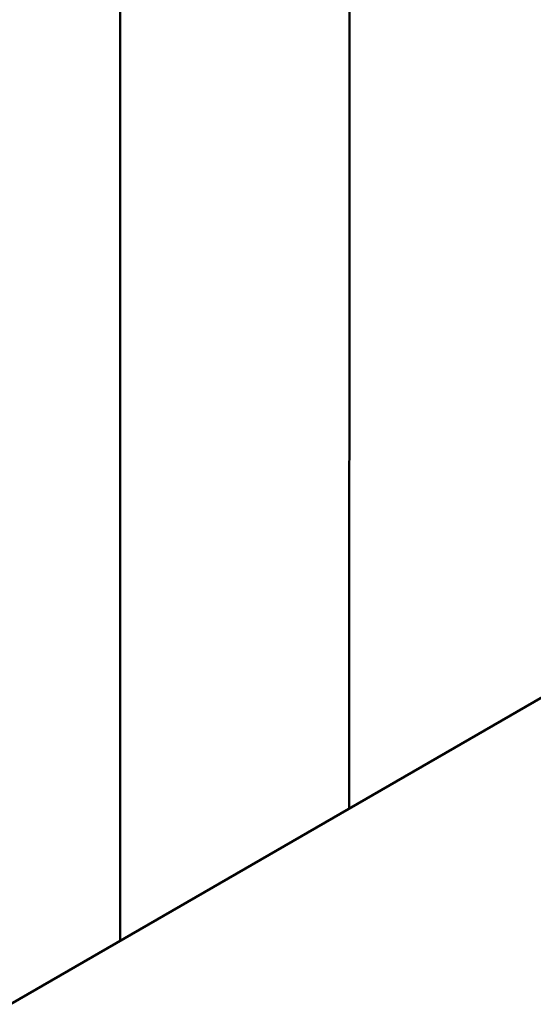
# Model space of a CAD drawing. Header units: millimetres. Extents: x 0 to 2100, y 0 to 1485.
# Tile 190 of 256: x 1767.04 to 1769.72, y 1082.46 to 1087.61. Entities that reach past the tile are written whole.
import ezdxf

# ---------------------------------------------------------------- set-up
doc = ezdxf.new("R2010")
doc.units = ezdxf.units.MM
doc.header["$LTSCALE"] = 5
doc.layers.add('Sichtbar (ISO)', color=7, linetype='Continuous', lineweight=50)

msp = doc.modelspace()

# ---------------------------------------------------------------- linework, layer by layer
at = {"layer": 'Sichtbar (ISO)'}
msp.add_line((1745.0969, 1069.8241), (1792.9703, 1097.4639), dxfattribs=at)
for points, knots in [([(1768.7588, 1083.4853), (1768.759, 1083.8442), (1768.7591, 1084.2027), (1768.7602, 1086.6511), (1768.7614, 1088.9546), (1768.7641, 1092.8538), (1768.7654, 1094.4501), (1768.7686, 1097.7684), (1768.772, 1100.8383), (1768.7815, 1105.8624), (1768.7881, 1108.1343), (1768.8018, 1111.4133), (1768.8102, 1113.252), (1768.8267, 1114.59)], [-4.442791, -4.442791, -4.442791, -4.442791, -4.26365, -4.26365, -3.218091, -3.218091, -2.389343, -2.389343, -1.529672, -1.529672, -0.494089, -0.494089, -0.000001, -0.000001, -0.000001, -0.000001]), ([(1767.5663, 1112.1038), (1767.5654, 1111.4984), (1767.5647, 1110.9209), (1767.5637, 1109.6909), (1767.5633, 1109.0795), (1767.5628, 1107.2496), (1767.5629, 1106.0288), (1767.5627, 1102.4032), (1767.5621, 1100.5644), (1767.5617, 1095.8468), (1767.5616, 1094.2824), (1767.5615, 1091.6566), (1767.5615, 1090.7254), (1767.5614, 1086.8499), (1767.5613, 1085.2397), (1767.5613, 1082.794)], [0.000001, 0.000001, 0.000001, 0.000001, 0.222233, 0.222233, 0.440318, 0.440318, 0.877866, 0.877866, 1.726517, 1.726517, 2.174017, 2.174017, 2.419907, 2.419907, 3.197412, 3.197412, 3.197412, 3.197412])]:
    msp.add_open_spline(points, degree=3, knots=knots, dxfattribs=at)

doc.saveas('drawing.dxf')
